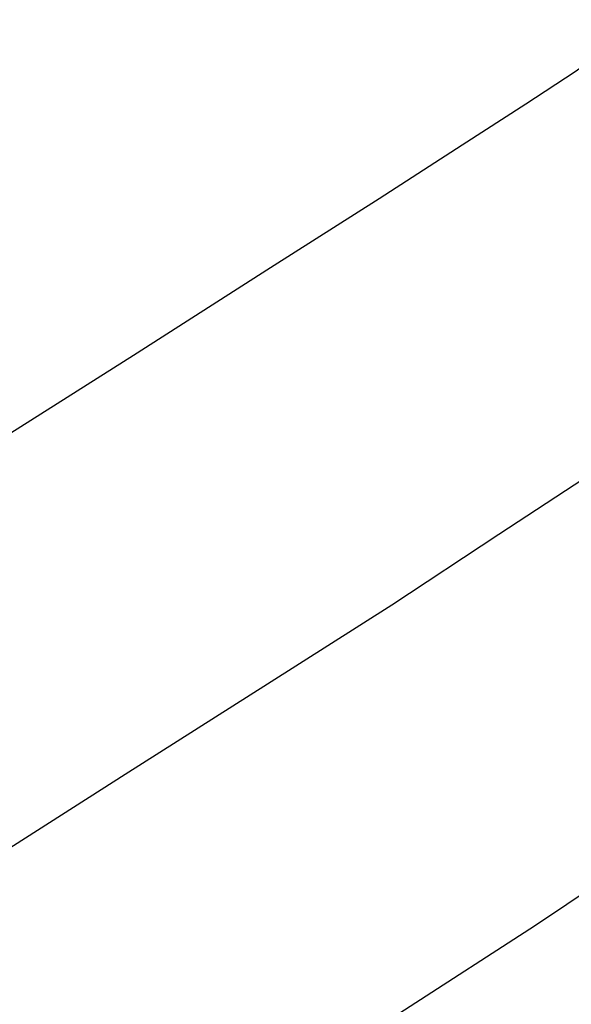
# Model space of a CAD drawing. Extents: x 0 to 370488, y 0 to 4202825.
# Tile 187 of 256: x 360279 to 360283, y 4200436 to 4200443. Entities that reach past the tile are written whole.
import ezdxf

# ---------------------------------------------------------------- set-up
doc = ezdxf.new("R2010")
doc.units = 0
doc.header["$LTSCALE"] = 0.5
doc.header["$MEASUREMENT"] = 0
doc.linetypes.add('CONTI', pattern=[0])
doc.layers.add('(032) Горизонтали утолщенные', color=32, linetype='Continuous', lineweight=30)
doc.layers.add('GORIZDEFAULT', color=32, linetype='CONTI')

msp = doc.modelspace()

# ---------------------------------------------------------------- linework, layer by layer
at = {"layer": '(032) Горизонтали утолщенные', "color": 32}
msp.add_polyline3d([(360275.7007, 4200438.0989, 542), (360277.2, 4200439.06, 542), (360278.6, 4200439.96, 542), (360279.8, 4200440.72, 542), (360280.77, 4200441.34, 542), (360281.54, 4200441.83, 542), (360282.13, 4200442.21, 542), (360282.58, 4200442.5, 542), (360282.93, 4200442.73, 542), (360283.2, 4200442.92, 542), (360283.43, 4200443.09, 542), (360283.65, 4200443.26, 542), (360283.87, 4200443.44, 542), (360284.08, 4200443.63, 542), (360284.3, 4200443.85, 542), (360284.53, 4200444.1, 542), (360284.77, 4200444.38, 542)], dxfattribs=at)
at = {"layer": 'GORIZDEFAULT', "color": 32}
for points in [[(360277.3855, 4200436.2448, 541.5), (360278.58, 4200437.01, 541.5), (360279.74, 4200437.75, 541.5), (360280.75, 4200438.39, 541.5), (360281.63, 4200438.95, 541.5), (360282.39, 4200439.45, 541.5), (360283.06, 4200439.89, 541.5), (360283.65, 4200440.28, 541.5), (360284.18, 4200440.66, 541.5), (360284.68, 4200441.02, 541.5), (360285.15, 4200441.39, 541.5), (360285.62, 4200441.78, 541.5), (360286.09, 4200442.2, 541.5), (360286.57, 4200442.66, 541.5), (360287.06, 4200443.19, 541.5)], [(360279.0765, 4200434.384, 541), (360279.68, 4200434.77, 541), (360280.73, 4200435.44, 541), (360281.72, 4200436.08, 541), (360282.65, 4200436.68, 541), (360283.53, 4200437.27, 541), (360284.37, 4200437.84, 541), (360285.16, 4200438.4, 541), (360285.93, 4200438.95, 541), (360286.66, 4200439.52, 541), (360287.38, 4200440.11, 541), (360288.1, 4200440.75, 541), (360288.82, 4200441.45, 541), (360289.56, 4200442.24, 541), (360290.33, 4200443.12, 541)]]:
    msp.add_polyline3d(points, dxfattribs=at)

doc.saveas('drawing.dxf')
